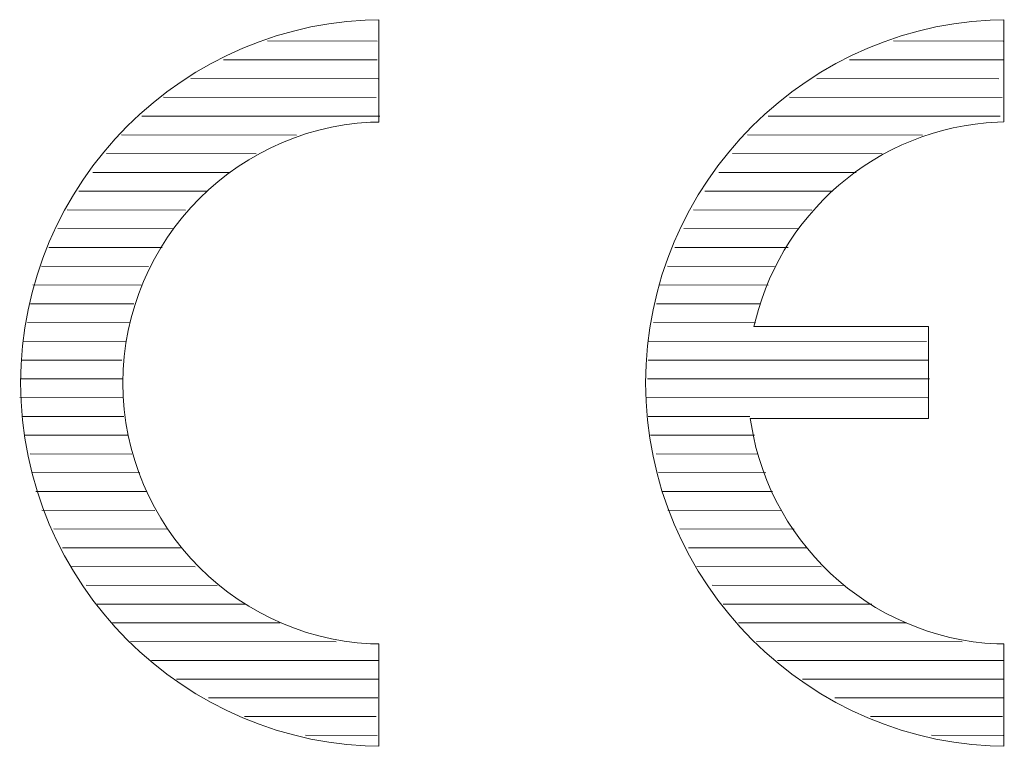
# Model space of a CAD drawing. Header units: millimetres. Extents: x 5 to 192, y 6 to 95.
# Tile 36 of 59: x 62.71 to 69.1, y 66.57 to 71.28. Entities that reach past the tile are written whole.
import ezdxf

# ---------------------------------------------------------------- set-up
doc = ezdxf.new("R2010")
doc.units = ezdxf.units.MM
doc.header["$MEASUREMENT"] = 0
doc.layers.add('Vrstva 1', color=7, linetype='Continuous')

msp = doc.modelspace()

# ---------------------------------------------------------------- linework, layer by layer
at = {"layer": 'Vrstva 1', "color": 250, "lineweight": 5}
for points, knots in [([(65.0396, 67.2315), (65.0396, 67.2315), (65.0396, 66.5682), (65.0396, 66.5682), (65.0396, 66.5682), (65.0396, 66.5682), (64.9521, 66.5704), (64.9521, 66.5704), (64.9521, 66.5704), (64.9521, 66.5704), (64.8327, 66.5795), (64.8327, 66.5795), (64.8327, 66.5795), (64.8327, 66.5795), (64.715, 66.5946), (64.715, 66.5946), (64.715, 66.5946), (64.715, 66.5946), (64.5992, 66.6154), (64.5992, 66.6154), (64.5992, 66.6154), (64.5992, 66.6154), (64.4854, 66.6417), (64.4854, 66.6417), (64.4854, 66.6417), (64.4854, 66.6417), (64.3737, 66.6735), (64.3737, 66.6735), (64.3737, 66.6735), (64.3737, 66.6735), (64.2644, 66.7107), (64.2644, 66.7107), (64.2644, 66.7107), (64.2644, 66.7107), (64.1575, 66.753), (64.1575, 66.753), (64.1575, 66.753), (64.1575, 66.753), (64.0531, 66.8002), (64.0531, 66.8002), (64.0531, 66.8002), (64.0531, 66.8002), (63.9516, 66.8524), (63.9516, 66.8524), (63.9516, 66.8524), (63.9516, 66.8524), (63.8529, 66.9092), (63.8529, 66.9092), (63.8529, 66.9092), (63.8529, 66.9092), (63.7573, 66.9706), (63.7573, 66.9706), (63.7573, 66.9706), (63.7573, 66.9706), (63.6648, 67.0364), (63.6648, 67.0364), (63.6648, 67.0364), (63.6648, 67.0364), (63.5758, 67.1065), (63.5758, 67.1065), (63.5758, 67.1065), (63.5758, 67.1065), (63.4902, 67.1806), (63.4902, 67.1806), (63.4902, 67.1806), (63.4902, 67.1806), (63.4084, 67.2588), (63.4084, 67.2588), (63.4084, 67.2588), (63.4084, 67.2588), (63.3302, 67.3406), (63.3302, 67.3406), (63.3302, 67.3406), (63.3302, 67.3406), (63.2561, 67.4262), (63.2561, 67.4262), (63.2561, 67.4262), (63.2561, 67.4262), (63.186, 67.5152), (63.186, 67.5152), (63.186, 67.5152), (63.186, 67.5152), (63.1202, 67.6077), (63.1202, 67.6077), (63.1202, 67.6077), (63.1202, 67.6077), (63.0588, 67.7033), (63.0588, 67.7033), (63.0588, 67.7033), (63.0588, 67.7033), (63.002, 67.802), (63.002, 67.802), (63.002, 67.802), (63.002, 67.802), (62.9498, 67.9035), (62.9498, 67.9035), (62.9498, 67.9035), (62.9498, 67.9035), (62.9026, 68.0079), (62.9026, 68.0079), (62.9026, 68.0079), (62.9026, 68.0079), (62.8603, 68.1148), (62.8603, 68.1148), (62.8603, 68.1148), (62.8603, 68.1148), (62.8231, 68.2241), (62.8231, 68.2241), (62.8231, 68.2241), (62.8231, 68.2241), (62.7913, 68.3358), (62.7913, 68.3358), (62.7913, 68.3358), (62.7913, 68.3358), (62.765, 68.4496), (62.765, 68.4496), (62.765, 68.4496), (62.765, 68.4496), (62.7442, 68.5654), (62.7442, 68.5654), (62.7442, 68.5654), (62.7442, 68.5654), (62.7291, 68.6831), (62.7291, 68.6831), (62.7291, 68.6831), (62.7291, 68.6831), (62.72, 68.8025), (62.72, 68.8025), (62.72, 68.8025), (62.72, 68.8025), (62.7169, 68.9235), (62.7169, 68.9235), (62.7169, 68.9235), (62.7169, 68.9235), (62.72, 69.0444), (62.72, 69.0444), (62.72, 69.0444), (62.72, 69.0444), (62.7291, 69.1638), (62.7291, 69.1638), (62.7291, 69.1638), (62.7291, 69.1638), (62.7442, 69.2814), (62.7442, 69.2814), (62.7442, 69.2814), (62.7442, 69.2814), (62.765, 69.3972), (62.765, 69.3972), (62.765, 69.3972), (62.765, 69.3972), (62.7913, 69.511), (62.7913, 69.511), (62.7913, 69.511), (62.7913, 69.511), (62.8231, 69.6227), (62.8231, 69.6227), (62.8231, 69.6227), (62.8231, 69.6227), (62.8603, 69.732), (62.8603, 69.732), (62.8603, 69.732), (62.8603, 69.732), (62.9026, 69.839), (62.9026, 69.839), (62.9026, 69.839), (62.9026, 69.839), (62.9498, 69.9433), (62.9498, 69.9433), (62.9498, 69.9433), (62.9498, 69.9433), (63.002, 70.0449), (63.002, 70.0449), (63.002, 70.0449), (63.002, 70.0449), (63.0588, 70.1435), (63.0588, 70.1435), (63.0588, 70.1435), (63.0588, 70.1435), (63.1202, 70.2391), (63.1202, 70.2391), (63.1202, 70.2391), (63.1202, 70.2391), (63.186, 70.3315), (63.186, 70.3315), (63.186, 70.3315), (63.186, 70.3315), (63.2561, 70.4206), (63.2561, 70.4206), (63.2561, 70.4206), (63.2561, 70.4206), (63.3302, 70.5062), (63.3302, 70.5062), (63.3302, 70.5062), (63.3302, 70.5062), (63.4084, 70.5881), (63.4084, 70.5881), (63.4084, 70.5881), (63.4084, 70.5881), (63.4902, 70.6662), (63.4902, 70.6662), (63.4902, 70.6662), (63.4902, 70.6662), (63.5758, 70.7403), (63.5758, 70.7403), (63.5758, 70.7403), (63.5758, 70.7403), (63.6648, 70.8104), (63.6648, 70.8104), (63.6648, 70.8104), (63.6648, 70.8104), (63.7573, 70.8762), (63.7573, 70.8762), (63.7573, 70.8762), (63.7573, 70.8762), (63.8529, 70.9376), (63.8529, 70.9376), (63.8529, 70.9376), (63.8529, 70.9376), (63.9516, 70.9945), (63.9516, 70.9945), (63.9516, 70.9945), (63.9516, 70.9945), (64.0531, 71.0466), (64.0531, 71.0466), (64.0531, 71.0466), (64.0531, 71.0466), (64.1575, 71.0939), (64.1575, 71.0939), (64.1575, 71.0939), (64.1575, 71.0939), (64.2644, 71.1361), (64.2644, 71.1361), (64.2644, 71.1361), (64.2644, 71.1361), (64.3737, 71.1733), (64.3737, 71.1733), (64.3737, 71.1733), (64.3737, 71.1733), (64.4854, 71.2051), (64.4854, 71.2051), (64.4854, 71.2051), (64.4854, 71.2051), (64.5992, 71.2315), (64.5992, 71.2315), (64.5992, 71.2315), (64.5992, 71.2315), (64.715, 71.2523), (64.715, 71.2523), (64.715, 71.2523), (64.715, 71.2523), (64.8327, 71.2674), (64.8327, 71.2674), (64.8327, 71.2674), (64.8327, 71.2674), (64.9521, 71.2765), (64.9521, 71.2765), (64.9521, 71.2765), (64.9521, 71.2765), (65.0396, 71.2787), (65.0396, 71.2787), (65.0396, 71.2787), (65.0396, 71.2787), (65.0396, 70.6154), (65.0396, 70.6154), (65.0396, 70.6154), (65.0396, 70.6154), (64.9862, 70.6141), (64.9862, 70.6141), (64.9862, 70.6141), (64.9862, 70.6141), (64.9004, 70.6075), (64.9004, 70.6075), (64.9004, 70.6075), (64.9004, 70.6075), (64.8158, 70.5967), (64.8158, 70.5967), (64.8158, 70.5967), (64.8158, 70.5967), (64.7326, 70.5818), (64.7326, 70.5818), (64.7326, 70.5818), (64.7326, 70.5818), (64.6508, 70.5628), (64.6508, 70.5628), (64.6508, 70.5628), (64.6508, 70.5628), (64.5705, 70.5399), (64.5705, 70.5399), (64.5705, 70.5399), (64.5705, 70.5399), (64.4919, 70.5133), (64.4919, 70.5133), (64.4919, 70.5133), (64.4919, 70.5133), (64.4151, 70.4829), (64.4151, 70.4829), (64.4151, 70.4829), (64.4151, 70.4829), (64.3401, 70.4489), (64.3401, 70.4489), (64.3401, 70.4489), (64.3401, 70.4489), (64.2671, 70.4114), (64.2671, 70.4114), (64.2671, 70.4114), (64.2671, 70.4114), (64.1962, 70.3706), (64.1962, 70.3706), (64.1962, 70.3706), (64.1962, 70.3706), (64.1276, 70.3265), (64.1276, 70.3265), (64.1276, 70.3265), (64.1276, 70.3265), (64.0612, 70.2792), (64.0612, 70.2792), (64.0612, 70.2792), (64.0612, 70.2792), (63.9972, 70.2289), (63.9972, 70.2289), (63.9972, 70.2289), (63.9972, 70.2289), (63.9358, 70.1756), (63.9358, 70.1756), (63.9358, 70.1756), (63.9358, 70.1756), (63.877, 70.1195), (63.877, 70.1195), (63.877, 70.1195), (63.877, 70.1195), (63.8208, 70.0607), (63.8208, 70.0607), (63.8208, 70.0607), (63.8208, 70.0607), (63.7675, 69.9992), (63.7675, 69.9992), (63.7675, 69.9992), (63.7675, 69.9992), (63.7172, 69.9352), (63.7172, 69.9352), (63.7172, 69.9352), (63.7172, 69.9352), (63.67, 69.8689), (63.67, 69.8689), (63.67, 69.8689), (63.67, 69.8689), (63.6258, 69.8001), (63.6258, 69.8001), (63.6258, 69.8001), (63.6258, 69.8001), (63.585, 69.7293), (63.585, 69.7293), (63.585, 69.7293), (63.585, 69.7293), (63.5475, 69.6563), (63.5475, 69.6563), (63.5475, 69.6563), (63.5475, 69.6563), (63.5136, 69.5814), (63.5136, 69.5814), (63.5136, 69.5814), (63.5136, 69.5814), (63.4831, 69.5045), (63.4831, 69.5045), (63.4831, 69.5045), (63.4831, 69.5045), (63.4565, 69.4259), (63.4565, 69.4259), (63.4565, 69.4259), (63.4565, 69.4259), (63.4336, 69.3457), (63.4336, 69.3457), (63.4336, 69.3457), (63.4336, 69.3457), (63.4147, 69.2639), (63.4147, 69.2639), (63.4147, 69.2639), (63.4147, 69.2639), (63.3997, 69.1806), (63.3997, 69.1806), (63.3997, 69.1806), (63.3997, 69.1806), (63.3889, 69.0961), (63.3889, 69.0961), (63.3889, 69.0961), (63.3889, 69.0961), (63.3824, 69.0103), (63.3824, 69.0103), (63.3824, 69.0103), (63.3824, 69.0103), (63.3802, 68.9235), (63.3802, 68.9235), (63.3802, 68.9235), (63.3802, 68.9235), (63.3824, 68.8366), (63.3824, 68.8366), (63.3824, 68.8366), (63.3824, 68.8366), (63.3889, 68.7508), (63.3889, 68.7508), (63.3889, 68.7508), (63.3889, 68.7508), (63.3997, 68.6662), (63.3997, 68.6662), (63.3997, 68.6662), (63.3997, 68.6662), (63.4147, 68.583), (63.4147, 68.583), (63.4147, 68.583), (63.4147, 68.583), (63.4336, 68.5012), (63.4336, 68.5012), (63.4336, 68.5012), (63.4336, 68.5012), (63.4565, 68.4209), (63.4565, 68.4209), (63.4565, 68.4209), (63.4565, 68.4209), (63.4831, 68.3423), (63.4831, 68.3423), (63.4831, 68.3423), (63.4831, 68.3423), (63.5136, 68.2655), (63.5136, 68.2655), (63.5136, 68.2655), (63.5136, 68.2655), (63.5475, 68.1905), (63.5475, 68.1905), (63.5475, 68.1905), (63.5475, 68.1905), (63.585, 68.1175), (63.585, 68.1175), (63.585, 68.1175), (63.585, 68.1175), (63.6258, 68.0466), (63.6258, 68.0466), (63.6258, 68.0466), (63.6258, 68.0466), (63.67, 67.978), (63.67, 67.978), (63.67, 67.978), (63.67, 67.978), (63.7172, 67.9116), (63.7172, 67.9116), (63.7172, 67.9116), (63.7172, 67.9116), (63.7675, 67.8476), (63.7675, 67.8476), (63.7675, 67.8476), (63.7675, 67.8476), (63.8208, 67.7862), (63.8208, 67.7862), (63.8208, 67.7862), (63.8208, 67.7862), (63.877, 67.7274), (63.877, 67.7274), (63.877, 67.7274), (63.877, 67.7274), (63.9358, 67.6712), (63.9358, 67.6712), (63.9358, 67.6712), (63.9358, 67.6712), (63.9972, 67.6179), (63.9972, 67.6179), (63.9972, 67.6179), (63.9972, 67.6179), (64.0612, 67.5676), (64.0612, 67.5676), (64.0612, 67.5676), (64.0612, 67.5676), (64.1276, 67.5204), (64.1276, 67.5204), (64.1276, 67.5204), (64.1276, 67.5204), (64.1962, 67.4762), (64.1962, 67.4762), (64.1962, 67.4762), (64.1962, 67.4762), (64.2671, 67.4354), (64.2671, 67.4354), (64.2671, 67.4354), (64.2671, 67.4354), (64.3401, 67.3979), (64.3401, 67.3979), (64.3401, 67.3979), (64.3401, 67.3979), (64.4151, 67.364), (64.4151, 67.364), (64.4151, 67.364), (64.4151, 67.364), (64.4919, 67.3336), (64.4919, 67.3336), (64.4919, 67.3336), (64.4919, 67.3336), (64.5705, 67.3069), (64.5705, 67.3069), (64.5705, 67.3069), (64.5705, 67.3069), (64.6508, 67.284), (64.6508, 67.284), (64.6508, 67.284), (64.6508, 67.284), (64.7326, 67.2651), (64.7326, 67.2651), (64.7326, 67.2651), (64.7326, 67.2651), (64.8158, 67.2502), (64.8158, 67.2502), (64.8158, 67.2502), (64.8158, 67.2502), (64.9004, 67.2394), (64.9004, 67.2394), (64.9004, 67.2394), (64.9004, 67.2394), (64.9862, 67.2328), (64.9862, 67.2328), (64.9862, 67.2328), (64.9862, 67.2328), (65.0396, 67.2315), (65.0396, 67.2315)], [0, 0, 0, 0, 0.007692, 0.007692, 0.007692, 0.007692, 0.015385, 0.015385, 0.015385, 0.015385, 0.023077, 0.023077, 0.023077, 0.023077, 0.030769, 0.030769, 0.030769, 0.030769, 0.038462, 0.038462, 0.038462, 0.038462, 0.046154, 0.046154, 0.046154, 0.046154, 0.053846, 0.053846, 0.053846, 0.053846, 0.061538, 0.061538, 0.061538, 0.061538, 0.069231, 0.069231, 0.069231, 0.069231, 0.076923, 0.076923, 0.076923, 0.076923, 0.084615, 0.084615, 0.084615, 0.084615, 0.092308, 0.092308, 0.092308, 0.092308, 0.1, 0.1, 0.1, 0.1, 0.107692, 0.107692, 0.107692, 0.107692, 0.115385, 0.115385, 0.115385, 0.115385, 0.123077, 0.123077, 0.123077, 0.123077, 0.130769, 0.130769, 0.130769, 0.130769, 0.138462, 0.138462, 0.138462, 0.138462, 0.146154, 0.146154, 0.146154, 0.146154, 0.153846, 0.153846, 0.153846, 0.153846, 0.161538, 0.161538, 0.161538, 0.161538, 0.169231, 0.169231, 0.169231, 0.169231, 0.176923, 0.176923, 0.176923, 0.176923, 0.184615, 0.184615, 0.184615, 0.184615, 0.192308, 0.192308, 0.192308, 0.192308, 0.2, 0.2, 0.2, 0.2, 0.207692, 0.207692, 0.207692, 0.207692, 0.215385, 0.215385, 0.215385, 0.215385, 0.223077, 0.223077, 0.223077, 0.223077, 0.230769, 0.230769, 0.230769, 0.230769, 0.238462, 0.238462, 0.238462, 0.238462, 0.246154, 0.246154, 0.246154, 0.246154, 0.253846, 0.253846, 0.253846, 0.253846, 0.261538, 0.261538, 0.261538, 0.261538, 0.269231, 0.269231, 0.269231, 0.269231, 0.276923, 0.276923, 0.276923, 0.276923, 0.284615, 0.284615, 0.284615, 0.284615, 0.292308, 0.292308, 0.292308, 0.292308, 0.3, 0.3, 0.3, 0.3, 0.307692, 0.307692, 0.307692, 0.307692, 0.315385, 0.315385, 0.315385, 0.315385, 0.323077, 0.323077, 0.323077, 0.323077, 0.330769, 0.330769, 0.330769, 0.330769, 0.338462, 0.338462, 0.338462, 0.338462, 0.346154, 0.346154, 0.346154, 0.346154, 0.353846, 0.353846, 0.353846, 0.353846, 0.361538, 0.361538, 0.361538, 0.361538, 0.369231, 0.369231, 0.369231, 0.369231, 0.376923, 0.376923, 0.376923, 0.376923, 0.384615, 0.384615, 0.384615, 0.384615, 0.392308, 0.392308, 0.392308, 0.392308, 0.4, 0.4, 0.4, 0.4, 0.407692, 0.407692, 0.407692, 0.407692, 0.415385, 0.415385, 0.415385, 0.415385, 0.423077, 0.423077, 0.423077, 0.423077, 0.430769, 0.430769, 0.430769, 0.430769, 0.438462, 0.438462, 0.438462, 0.438462, 0.446154, 0.446154, 0.446154, 0.446154, 0.453846, 0.453846, 0.453846, 0.453846, 0.461538, 0.461538, 0.461538, 0.461538, 0.469231, 0.469231, 0.469231, 0.469231, 0.476923, 0.476923, 0.476923, 0.476923, 0.484615, 0.484615, 0.484615, 0.484615, 0.492308, 0.492308, 0.492308, 0.492308, 0.5, 0.5, 0.5, 0.5, 0.507692, 0.507692, 0.507692, 0.507692, 0.515385, 0.515385, 0.515385, 0.515385, 0.523077, 0.523077, 0.523077, 0.523077, 0.530769, 0.530769, 0.530769, 0.530769, 0.538462, 0.538462, 0.538462, 0.538462, 0.546154, 0.546154, 0.546154, 0.546154, 0.553846, 0.553846, 0.553846, 0.553846, 0.561538, 0.561538, 0.561538, 0.561538, 0.569231, 0.569231, 0.569231, 0.569231, 0.576923, 0.576923, 0.576923, 0.576923, 0.584615, 0.584615, 0.584615, 0.584615, 0.592308, 0.592308, 0.592308, 0.592308, 0.6, 0.6, 0.6, 0.6, 0.607692, 0.607692, 0.607692, 0.607692, 0.615385, 0.615385, 0.615385, 0.615385, 0.623077, 0.623077, 0.623077, 0.623077, 0.630769, 0.630769, 0.630769, 0.630769, 0.638462, 0.638462, 0.638462, 0.638462, 0.646154, 0.646154, 0.646154, 0.646154, 0.653846, 0.653846, 0.653846, 0.653846, 0.661538, 0.661538, 0.661538, 0.661538, 0.669231, 0.669231, 0.669231, 0.669231, 0.676923, 0.676923, 0.676923, 0.676923, 0.684615, 0.684615, 0.684615, 0.684615, 0.692308, 0.692308, 0.692308, 0.692308, 0.7, 0.7, 0.7, 0.7, 0.707692, 0.707692, 0.707692, 0.707692, 0.715385, 0.715385, 0.715385, 0.715385, 0.723077, 0.723077, 0.723077, 0.723077, 0.730769, 0.730769, 0.730769, 0.730769, 0.738462, 0.738462, 0.738462, 0.738462, 0.746154, 0.746154, 0.746154, 0.746154, 0.753846, 0.753846, 0.753846, 0.753846, 0.761538, 0.761538, 0.761538, 0.761538, 0.769231, 0.769231, 0.769231, 0.769231, 0.776923, 0.776923, 0.776923, 0.776923, 0.784615, 0.784615, 0.784615, 0.784615, 0.792308, 0.792308, 0.792308, 0.792308, 0.8, 0.8, 0.8, 0.8, 0.807692, 0.807692, 0.807692, 0.807692, 0.815385, 0.815385, 0.815385, 0.815385, 0.823077, 0.823077, 0.823077, 0.823077, 0.830769, 0.830769, 0.830769, 0.830769, 0.838462, 0.838462, 0.838462, 0.838462, 0.846154, 0.846154, 0.846154, 0.846154, 0.853846, 0.853846, 0.853846, 0.853846, 0.861538, 0.861538, 0.861538, 0.861538, 0.869231, 0.869231, 0.869231, 0.869231, 0.876923, 0.876923, 0.876923, 0.876923, 0.884615, 0.884615, 0.884615, 0.884615, 0.892308, 0.892308, 0.892308, 0.892308, 0.9, 0.9, 0.9, 0.9, 0.907692, 0.907692, 0.907692, 0.907692, 0.915385, 0.915385, 0.915385, 0.915385, 0.923077, 0.923077, 0.923077, 0.923077, 0.930769, 0.930769, 0.930769, 0.930769, 0.938462, 0.938462, 0.938462, 0.938462, 0.946154, 0.946154, 0.946154, 0.946154, 0.953846, 0.953846, 0.953846, 0.953846, 0.961538, 0.961538, 0.961538, 0.961538, 0.969231, 0.969231, 0.969231, 0.969231, 0.976923, 0.976923, 0.976923, 0.976923, 0.984615, 0.984615, 0.984615, 0.984615, 0.992308, 0.992308, 0.992308, 0.992308, 1, 1, 1, 1]), ([(68.6053, 69.2906), (68.6053, 69.2906), (68.6053, 68.693), (68.6053, 68.693), (68.6053, 68.693), (68.6053, 68.693), (67.4478, 68.693), (67.4478, 68.693), (67.4478, 68.693), (67.4478, 68.693), (67.4687, 68.5792), (67.4687, 68.5792), (67.4687, 68.5792), (67.4687, 68.5792), (67.4858, 68.5055), (67.4858, 68.5055), (67.4858, 68.5055), (67.4858, 68.5055), (67.506, 68.433), (67.506, 68.433), (67.506, 68.433), (67.506, 68.433), (67.5294, 68.3618), (67.5294, 68.3618), (67.5294, 68.3618), (67.5294, 68.3618), (67.5558, 68.292), (67.5558, 68.292), (67.5558, 68.292), (67.5558, 68.292), (67.5852, 68.2237), (67.5852, 68.2237), (67.5852, 68.2237), (67.5852, 68.2237), (67.6174, 68.157), (67.6174, 68.157), (67.6174, 68.157), (67.6174, 68.157), (67.6525, 68.092), (67.6525, 68.092), (67.6525, 68.092), (67.6525, 68.092), (67.6902, 68.0286), (67.6902, 68.0286), (67.6902, 68.0286), (67.6902, 68.0286), (67.7306, 67.9672), (67.7306, 67.9672), (67.7306, 67.9672), (67.7306, 67.9672), (67.7735, 67.9075), (67.7735, 67.9075), (67.7735, 67.9075), (67.7735, 67.9075), (67.819, 67.8498), (67.819, 67.8498), (67.819, 67.8498), (67.819, 67.8498), (67.8668, 67.7942), (67.8668, 67.7942), (67.8668, 67.7942), (67.8668, 67.7942), (67.9169, 67.7407), (67.9169, 67.7407), (67.9169, 67.7407), (67.9169, 67.7407), (67.9693, 67.6894), (67.9693, 67.6894), (67.9693, 67.6894), (67.9693, 67.6894), (68.0238, 67.6405), (68.0238, 67.6405), (68.0238, 67.6405), (68.0238, 67.6405), (68.0804, 67.5938), (68.0804, 67.5938), (68.0804, 67.5938), (68.0804, 67.5938), (68.139, 67.5495), (68.139, 67.5495), (68.139, 67.5495), (68.139, 67.5495), (68.1995, 67.5078), (68.1995, 67.5078), (68.1995, 67.5078), (68.1995, 67.5078), (68.262, 67.4687), (68.262, 67.4687), (68.262, 67.4687), (68.262, 67.4687), (68.3261, 67.4323), (68.3261, 67.4323), (68.3261, 67.4323), (68.3261, 67.4323), (68.392, 67.3986), (68.392, 67.3986), (68.392, 67.3986), (68.392, 67.3986), (68.4594, 67.3677), (68.4594, 67.3677), (68.4594, 67.3677), (68.4594, 67.3677), (68.5285, 67.3398), (68.5285, 67.3398), (68.5285, 67.3398), (68.5285, 67.3398), (68.5989, 67.3148), (68.5989, 67.3148), (68.5989, 67.3148), (68.5989, 67.3148), (68.6707, 67.293), (68.6707, 67.293), (68.6707, 67.293), (68.6707, 67.293), (68.7439, 67.2742), (68.7439, 67.2742), (68.7439, 67.2742), (68.7439, 67.2742), (68.8182, 67.2587), (68.8182, 67.2587), (68.8182, 67.2587), (68.8182, 67.2587), (68.8937, 67.2465), (68.8937, 67.2465), (68.8937, 67.2465), (68.8937, 67.2465), (68.9702, 67.2377), (68.9702, 67.2377), (68.9702, 67.2377), (68.9702, 67.2377), (69.0477, 67.2324), (69.0477, 67.2324), (69.0477, 67.2324), (69.0477, 67.2324), (69.0927, 67.2314), (69.0927, 67.2314), (69.0927, 67.2314), (69.0927, 67.2314), (69.0927, 66.5682), (69.0927, 66.5682), (69.0927, 66.5682), (69.0927, 66.5682), (69.0051, 66.5704), (69.0051, 66.5704), (69.0051, 66.5704), (69.0051, 66.5704), (68.8858, 66.5795), (68.8858, 66.5795), (68.8858, 66.5795), (68.8858, 66.5795), (68.7681, 66.5946), (68.7681, 66.5946), (68.7681, 66.5946), (68.7681, 66.5946), (68.6523, 66.6154), (68.6523, 66.6154), (68.6523, 66.6154), (68.6523, 66.6154), (68.5385, 66.6417), (68.5385, 66.6417), (68.5385, 66.6417), (68.5385, 66.6417), (68.4268, 66.6735), (68.4268, 66.6735), (68.4268, 66.6735), (68.4268, 66.6735), (68.3175, 66.7107), (68.3175, 66.7107), (68.3175, 66.7107), (68.3175, 66.7107), (68.2106, 66.753), (68.2106, 66.753), (68.2106, 66.753), (68.2106, 66.753), (68.1062, 66.8002), (68.1062, 66.8002), (68.1062, 66.8002), (68.1062, 66.8002), (68.0047, 66.8524), (68.0047, 66.8524), (68.0047, 66.8524), (68.0047, 66.8524), (67.906, 66.9092), (67.906, 66.9092), (67.906, 66.9092), (67.906, 66.9092), (67.8104, 66.9706), (67.8104, 66.9706), (67.8104, 66.9706), (67.8104, 66.9706), (67.7179, 67.0364), (67.7179, 67.0364), (67.7179, 67.0364), (67.7179, 67.0364), (67.6289, 67.1065), (67.6289, 67.1065), (67.6289, 67.1065), (67.6289, 67.1065), (67.5433, 67.1806), (67.5433, 67.1806), (67.5433, 67.1806), (67.5433, 67.1806), (67.4615, 67.2588), (67.4615, 67.2588), (67.4615, 67.2588), (67.4615, 67.2588), (67.3833, 67.3406), (67.3833, 67.3406), (67.3833, 67.3406), (67.3833, 67.3406), (67.3092, 67.4262), (67.3092, 67.4262), (67.3092, 67.4262), (67.3092, 67.4262), (67.2391, 67.5152), (67.2391, 67.5152), (67.2391, 67.5152), (67.2391, 67.5152), (67.1733, 67.6077), (67.1733, 67.6077), (67.1733, 67.6077), (67.1733, 67.6077), (67.1119, 67.7033), (67.1119, 67.7033), (67.1119, 67.7033), (67.1119, 67.7033), (67.0551, 67.802), (67.0551, 67.802), (67.0551, 67.802), (67.0551, 67.802), (67.0029, 67.9035), (67.0029, 67.9035), (67.0029, 67.9035), (67.0029, 67.9035), (66.9556, 68.0079), (66.9556, 68.0079), (66.9556, 68.0079), (66.9556, 68.0079), (66.9133, 68.1148), (66.9133, 68.1148), (66.9133, 68.1148), (66.9133, 68.1148), (66.8762, 68.2241), (66.8762, 68.2241), (66.8762, 68.2241), (66.8762, 68.2241), (66.8444, 68.3358), (66.8444, 68.3358), (66.8444, 68.3358), (66.8444, 68.3358), (66.818, 68.4496), (66.818, 68.4496), (66.818, 68.4496), (66.818, 68.4496), (66.7972, 68.5654), (66.7972, 68.5654), (66.7972, 68.5654), (66.7972, 68.5654), (66.7822, 68.6831), (66.7822, 68.6831), (66.7822, 68.6831), (66.7822, 68.6831), (66.7731, 68.8025), (66.7731, 68.8025), (66.7731, 68.8025), (66.7731, 68.8025), (66.77, 68.9235), (66.77, 68.9235), (66.77, 68.9235), (66.77, 68.9235), (66.7731, 69.0444), (66.7731, 69.0444), (66.7731, 69.0444), (66.7731, 69.0444), (66.7822, 69.1638), (66.7822, 69.1638), (66.7822, 69.1638), (66.7822, 69.1638), (66.7972, 69.2814), (66.7972, 69.2814), (66.7972, 69.2814), (66.7972, 69.2814), (66.818, 69.3972), (66.818, 69.3972), (66.818, 69.3972), (66.818, 69.3972), (66.8444, 69.511), (66.8444, 69.511), (66.8444, 69.511), (66.8444, 69.511), (66.8762, 69.6227), (66.8762, 69.6227), (66.8762, 69.6227), (66.8762, 69.6227), (66.9133, 69.732), (66.9133, 69.732), (66.9133, 69.732), (66.9133, 69.732), (66.9556, 69.839), (66.9556, 69.839), (66.9556, 69.839), (66.9556, 69.839), (67.0029, 69.9433), (67.0029, 69.9433), (67.0029, 69.9433), (67.0029, 69.9433), (67.0551, 70.0449), (67.0551, 70.0449), (67.0551, 70.0449), (67.0551, 70.0449), (67.1119, 70.1435), (67.1119, 70.1435), (67.1119, 70.1435), (67.1119, 70.1435), (67.1733, 70.2391), (67.1733, 70.2391), (67.1733, 70.2391), (67.1733, 70.2391), (67.2391, 70.3315), (67.2391, 70.3315), (67.2391, 70.3315), (67.2391, 70.3315), (67.3092, 70.4206), (67.3092, 70.4206), (67.3092, 70.4206), (67.3092, 70.4206), (67.3833, 70.5062), (67.3833, 70.5062), (67.3833, 70.5062), (67.3833, 70.5062), (67.4615, 70.5881), (67.4615, 70.5881), (67.4615, 70.5881), (67.4615, 70.5881), (67.5433, 70.6662), (67.5433, 70.6662), (67.5433, 70.6662), (67.5433, 70.6662), (67.6289, 70.7403), (67.6289, 70.7403), (67.6289, 70.7403), (67.6289, 70.7403), (67.7179, 70.8104), (67.7179, 70.8104), (67.7179, 70.8104), (67.7179, 70.8104), (67.8104, 70.8762), (67.8104, 70.8762), (67.8104, 70.8762), (67.8104, 70.8762), (67.906, 70.9376), (67.906, 70.9376), (67.906, 70.9376), (67.906, 70.9376), (68.0047, 70.9945), (68.0047, 70.9945), (68.0047, 70.9945), (68.0047, 70.9945), (68.1062, 71.0466), (68.1062, 71.0466), (68.1062, 71.0466), (68.1062, 71.0466), (68.2106, 71.0939), (68.2106, 71.0939), (68.2106, 71.0939), (68.2106, 71.0939), (68.3175, 71.1361), (68.3175, 71.1361), (68.3175, 71.1361), (68.3175, 71.1361), (68.4268, 71.1733), (68.4268, 71.1733), (68.4268, 71.1733), (68.4268, 71.1733), (68.5385, 71.2051), (68.5385, 71.2051), (68.5385, 71.2051), (68.5385, 71.2051), (68.6523, 71.2315), (68.6523, 71.2315), (68.6523, 71.2315), (68.6523, 71.2315), (68.7681, 71.2523), (68.7681, 71.2523), (68.7681, 71.2523), (68.7681, 71.2523), (68.8858, 71.2674), (68.8858, 71.2674), (68.8858, 71.2674), (68.8858, 71.2674), (69.0051, 71.2765), (69.0051, 71.2765), (69.0051, 71.2765), (69.0051, 71.2765), (69.0927, 71.2787), (69.0927, 71.2787), (69.0927, 71.2787), (69.0927, 71.2787), (69.0927, 70.6156), (69.0927, 70.6156), (69.0927, 70.6156), (69.0927, 70.6156), (69.0523, 70.6147), (69.0523, 70.6147), (69.0523, 70.6147), (69.0523, 70.6147), (68.9792, 70.61), (68.9792, 70.61), (68.9792, 70.61), (68.9792, 70.61), (68.907, 70.6021), (68.907, 70.6021), (68.907, 70.6021), (68.907, 70.6021), (68.8358, 70.5913), (68.8358, 70.5913), (68.8358, 70.5913), (68.8358, 70.5913), (68.7655, 70.5775), (68.7655, 70.5775), (68.7655, 70.5775), (68.7655, 70.5775), (68.6963, 70.5608), (68.6963, 70.5608), (68.6963, 70.5608), (68.6963, 70.5608), (68.6282, 70.5414), (68.6282, 70.5414), (68.6282, 70.5414), (68.6282, 70.5414), (68.5613, 70.5191), (68.5613, 70.5191), (68.5613, 70.5191), (68.5613, 70.5191), (68.4956, 70.4942), (68.4956, 70.4942), (68.4956, 70.4942), (68.4956, 70.4942), (68.4312, 70.4667), (68.4312, 70.4667), (68.4312, 70.4667), (68.4312, 70.4667), (68.3683, 70.4366), (68.3683, 70.4366), (68.3683, 70.4366), (68.3683, 70.4366), (68.3068, 70.404), (68.3068, 70.404), (68.3068, 70.404), (68.3068, 70.404), (68.2468, 70.369), (68.2468, 70.369), (68.2468, 70.369), (68.2468, 70.369), (68.1885, 70.3317), (68.1885, 70.3317), (68.1885, 70.3317), (68.1885, 70.3317), (68.1317, 70.292), (68.1317, 70.292), (68.1317, 70.292), (68.1317, 70.292), (68.0767, 70.2502), (68.0767, 70.2502), (68.0767, 70.2502), (68.0767, 70.2502), (68.0235, 70.2062), (68.0235, 70.2062), (68.0235, 70.2062), (68.0235, 70.2062), (67.9721, 70.1601), (67.9721, 70.1601), (67.9721, 70.1601), (67.9721, 70.1601), (67.9226, 70.1119), (67.9226, 70.1119), (67.9226, 70.1119), (67.9226, 70.1119), (67.8751, 70.0619), (67.8751, 70.0619), (67.8751, 70.0619), (67.8751, 70.0619), (67.8297, 70.0099), (67.8297, 70.0099), (67.8297, 70.0099), (67.8297, 70.0099), (67.7863, 69.9561), (67.7863, 69.9561), (67.7863, 69.9561), (67.7863, 69.9561), (67.7452, 69.9006), (67.7452, 69.9006), (67.7452, 69.9006), (67.7452, 69.9006), (67.7063, 69.8433), (67.7063, 69.8433), (67.7063, 69.8433), (67.7063, 69.8433), (67.6696, 69.7844), (67.6696, 69.7844), (67.6696, 69.7844), (67.6696, 69.7844), (67.6354, 69.7239), (67.6354, 69.7239), (67.6354, 69.7239), (67.6354, 69.7239), (67.6036, 69.662), (67.6036, 69.662), (67.6036, 69.662), (67.6036, 69.662), (67.5743, 69.5986), (67.5743, 69.5986), (67.5743, 69.5986), (67.5743, 69.5986), (67.5475, 69.5338), (67.5475, 69.5338), (67.5475, 69.5338), (67.5475, 69.5338), (67.5234, 69.4678), (67.5234, 69.4678), (67.5234, 69.4678), (67.5234, 69.4678), (67.502, 69.4005), (67.502, 69.4005), (67.502, 69.4005), (67.502, 69.4005), (67.4722, 69.2906), (67.4722, 69.2906), (67.4722, 69.2906), (67.4722, 69.2906), (68.6053, 69.2906), (68.6053, 69.2906)], [0, 0, 0, 0, 0.007519, 0.007519, 0.007519, 0.007519, 0.015038, 0.015038, 0.015038, 0.015038, 0.022556, 0.022556, 0.022556, 0.022556, 0.030075, 0.030075, 0.030075, 0.030075, 0.037594, 0.037594, 0.037594, 0.037594, 0.045113, 0.045113, 0.045113, 0.045113, 0.052632, 0.052632, 0.052632, 0.052632, 0.06015, 0.06015, 0.06015, 0.06015, 0.067669, 0.067669, 0.067669, 0.067669, 0.075188, 0.075188, 0.075188, 0.075188, 0.082707, 0.082707, 0.082707, 0.082707, 0.090226, 0.090226, 0.090226, 0.090226, 0.097744, 0.097744, 0.097744, 0.097744, 0.105263, 0.105263, 0.105263, 0.105263, 0.112782, 0.112782, 0.112782, 0.112782, 0.120301, 0.120301, 0.120301, 0.120301, 0.12782, 0.12782, 0.12782, 0.12782, 0.135338, 0.135338, 0.135338, 0.135338, 0.142857, 0.142857, 0.142857, 0.142857, 0.150376, 0.150376, 0.150376, 0.150376, 0.157895, 0.157895, 0.157895, 0.157895, 0.165414, 0.165414, 0.165414, 0.165414, 0.172932, 0.172932, 0.172932, 0.172932, 0.180451, 0.180451, 0.180451, 0.180451, 0.18797, 0.18797, 0.18797, 0.18797, 0.195489, 0.195489, 0.195489, 0.195489, 0.203008, 0.203008, 0.203008, 0.203008, 0.210526, 0.210526, 0.210526, 0.210526, 0.218045, 0.218045, 0.218045, 0.218045, 0.225564, 0.225564, 0.225564, 0.225564, 0.233083, 0.233083, 0.233083, 0.233083, 0.240602, 0.240602, 0.240602, 0.240602, 0.24812, 0.24812, 0.24812, 0.24812, 0.255639, 0.255639, 0.255639, 0.255639, 0.263158, 0.263158, 0.263158, 0.263158, 0.270677, 0.270677, 0.270677, 0.270677, 0.278195, 0.278195, 0.278195, 0.278195, 0.285714, 0.285714, 0.285714, 0.285714, 0.293233, 0.293233, 0.293233, 0.293233, 0.300752, 0.300752, 0.300752, 0.300752, 0.308271, 0.308271, 0.308271, 0.308271, 0.315789, 0.315789, 0.315789, 0.315789, 0.323308, 0.323308, 0.323308, 0.323308, 0.330827, 0.330827, 0.330827, 0.330827, 0.338346, 0.338346, 0.338346, 0.338346, 0.345865, 0.345865, 0.345865, 0.345865, 0.353383, 0.353383, 0.353383, 0.353383, 0.360902, 0.360902, 0.360902, 0.360902, 0.368421, 0.368421, 0.368421, 0.368421, 0.37594, 0.37594, 0.37594, 0.37594, 0.383459, 0.383459, 0.383459, 0.383459, 0.390977, 0.390977, 0.390977, 0.390977, 0.398496, 0.398496, 0.398496, 0.398496, 0.406015, 0.406015, 0.406015, 0.406015, 0.413534, 0.413534, 0.413534, 0.413534, 0.421053, 0.421053, 0.421053, 0.421053, 0.428571, 0.428571, 0.428571, 0.428571, 0.43609, 0.43609, 0.43609, 0.43609, 0.443609, 0.443609, 0.443609, 0.443609, 0.451128, 0.451128, 0.451128, 0.451128, 0.458647, 0.458647, 0.458647, 0.458647, 0.466165, 0.466165, 0.466165, 0.466165, 0.473684, 0.473684, 0.473684, 0.473684, 0.481203, 0.481203, 0.481203, 0.481203, 0.488722, 0.488722, 0.488722, 0.488722, 0.496241, 0.496241, 0.496241, 0.496241, 0.503759, 0.503759, 0.503759, 0.503759, 0.511278, 0.511278, 0.511278, 0.511278, 0.518797, 0.518797, 0.518797, 0.518797, 0.526316, 0.526316, 0.526316, 0.526316, 0.533835, 0.533835, 0.533835, 0.533835, 0.541353, 0.541353, 0.541353, 0.541353, 0.548872, 0.548872, 0.548872, 0.548872, 0.556391, 0.556391, 0.556391, 0.556391, 0.56391, 0.56391, 0.56391, 0.56391, 0.571429, 0.571429, 0.571429, 0.571429, 0.578947, 0.578947, 0.578947, 0.578947, 0.586466, 0.586466, 0.586466, 0.586466, 0.593985, 0.593985, 0.593985, 0.593985, 0.601504, 0.601504, 0.601504, 0.601504, 0.609023, 0.609023, 0.609023, 0.609023, 0.616541, 0.616541, 0.616541, 0.616541, 0.62406, 0.62406, 0.62406, 0.62406, 0.631579, 0.631579, 0.631579, 0.631579, 0.639098, 0.639098, 0.639098, 0.639098, 0.646617, 0.646617, 0.646617, 0.646617, 0.654135, 0.654135, 0.654135, 0.654135, 0.661654, 0.661654, 0.661654, 0.661654, 0.669173, 0.669173, 0.669173, 0.669173, 0.676692, 0.676692, 0.676692, 0.676692, 0.684211, 0.684211, 0.684211, 0.684211, 0.691729, 0.691729, 0.691729, 0.691729, 0.699248, 0.699248, 0.699248, 0.699248, 0.706767, 0.706767, 0.706767, 0.706767, 0.714286, 0.714286, 0.714286, 0.714286, 0.721805, 0.721805, 0.721805, 0.721805, 0.729323, 0.729323, 0.729323, 0.729323, 0.736842, 0.736842, 0.736842, 0.736842, 0.744361, 0.744361, 0.744361, 0.744361, 0.75188, 0.75188, 0.75188, 0.75188, 0.759398, 0.759398, 0.759398, 0.759398, 0.766917, 0.766917, 0.766917, 0.766917, 0.774436, 0.774436, 0.774436, 0.774436, 0.781955, 0.781955, 0.781955, 0.781955, 0.789474, 0.789474, 0.789474, 0.789474, 0.796992, 0.796992, 0.796992, 0.796992, 0.804511, 0.804511, 0.804511, 0.804511, 0.81203, 0.81203, 0.81203, 0.81203, 0.819549, 0.819549, 0.819549, 0.819549, 0.827068, 0.827068, 0.827068, 0.827068, 0.834586, 0.834586, 0.834586, 0.834586, 0.842105, 0.842105, 0.842105, 0.842105, 0.849624, 0.849624, 0.849624, 0.849624, 0.857143, 0.857143, 0.857143, 0.857143, 0.864662, 0.864662, 0.864662, 0.864662, 0.87218, 0.87218, 0.87218, 0.87218, 0.879699, 0.879699, 0.879699, 0.879699, 0.887218, 0.887218, 0.887218, 0.887218, 0.894737, 0.894737, 0.894737, 0.894737, 0.902256, 0.902256, 0.902256, 0.902256, 0.909774, 0.909774, 0.909774, 0.909774, 0.917293, 0.917293, 0.917293, 0.917293, 0.924812, 0.924812, 0.924812, 0.924812, 0.932331, 0.932331, 0.932331, 0.932331, 0.93985, 0.93985, 0.93985, 0.93985, 0.947368, 0.947368, 0.947368, 0.947368, 0.954887, 0.954887, 0.954887, 0.954887, 0.962406, 0.962406, 0.962406, 0.962406, 0.969925, 0.969925, 0.969925, 0.969925, 0.977444, 0.977444, 0.977444, 0.977444, 0.984962, 0.984962, 0.984962, 0.984962, 0.992481, 0.992481, 0.992481, 0.992481, 1, 1, 1, 1])]:
    msp.add_open_spline(points, degree=3, knots=knots, dxfattribs=at)
for points in [[(64.3178, 71.1407), (64.3178, 71.1407), (65.0286, 71.1395), (65.0286, 71.1395)], [(68.3779, 71.1407), (68.3779, 71.1407), (69.0886, 71.1395), (69.0886, 71.1395)], [(64.0323, 71.019), (64.0323, 71.019), (65.0286, 71.0178), (65.0286, 71.0178)], [(68.0923, 71.019), (68.0923, 71.019), (69.0886, 71.0178), (69.0886, 71.0178)], [(63.8196, 70.8974), (63.8196, 70.8974), (65.0346, 70.8962), (65.0346, 70.8962)], [(67.8797, 70.8974), (67.8797, 70.8974), (69.0618, 70.8962), (69.0618, 70.8962)], [(63.6435, 70.7757), (63.6435, 70.7757), (65.0225, 70.7745), (65.0225, 70.7745)], [(67.7036, 70.7757), (67.7036, 70.7757), (69.0826, 70.7745), (69.0826, 70.7745)], [(63.5037, 70.654), (63.5037, 70.654), (65.0468, 70.6528), (65.0468, 70.6528)], [(67.5638, 70.654), (67.5638, 70.654), (69.0688, 70.6528), (69.0688, 70.6528)], [(63.3701, 70.5324), (63.3701, 70.5324), (64.5061, 70.5311), (64.5061, 70.5311)], [(67.4302, 70.5324), (67.4302, 70.5324), (68.5662, 70.5311), (68.5662, 70.5311)], [(63.2729, 70.4107), (63.2729, 70.4107), (64.2449, 70.4095), (64.2449, 70.4095)], [(67.333, 70.4107), (67.333, 70.4107), (68.305, 70.4095), (68.305, 70.4095)], [(63.1847, 70.289), (63.1847, 70.289), (64.0748, 70.2878), (64.0748, 70.2878)], [(67.2448, 70.289), (67.2448, 70.289), (68.1349, 70.2878), (68.1349, 70.2878)], [(63.094, 70.1673), (63.094, 70.1673), (63.924, 70.1661), (63.924, 70.1661)], [(67.1541, 70.1673), (67.1541, 70.1673), (67.9841, 70.1661), (67.9841, 70.1661)], [(63.0196, 70.0457), (63.0196, 70.0457), (63.7869, 70.0444), (63.7869, 70.0444)], [(67.0797, 70.0457), (67.0797, 70.0457), (67.847, 70.0444), (67.847, 70.0444)], [(62.9574, 69.924), (62.9574, 69.924), (63.7029, 69.9228), (63.7029, 69.9228)], [(67.0175, 69.924), (67.0175, 69.924), (67.763, 69.9228), (67.763, 69.9228)], [(62.8997, 69.8023), (62.8997, 69.8023), (63.6347, 69.8011), (63.6347, 69.8011)], [(66.9598, 69.8023), (66.9598, 69.8023), (67.6948, 69.8011), (67.6948, 69.8011)], [(62.8524, 69.6806), (62.8524, 69.6806), (63.5457, 69.6794), (63.5457, 69.6794)], [(66.9125, 69.6806), (66.9125, 69.6806), (67.6058, 69.6794), (67.6058, 69.6794)], [(62.7956, 69.559), (62.7956, 69.559), (63.5058, 69.5577), (63.5058, 69.5577)], [(66.8556, 69.559), (66.8556, 69.559), (67.5659, 69.5577), (67.5659, 69.5577)], [(62.7816, 69.4373), (62.7816, 69.4373), (63.4506, 69.4361), (63.4506, 69.4361)], [(66.8417, 69.4373), (66.8417, 69.4373), (67.5107, 69.4361), (67.5107, 69.4361)], [(62.7603, 69.3156), (62.7603, 69.3156), (63.4231, 69.3144), (63.4231, 69.3144)], [(66.8204, 69.3156), (66.8204, 69.3156), (67.4832, 69.3144), (67.4832, 69.3144)], [(62.7317, 69.1939), (62.7317, 69.1939), (63.3994, 69.1927), (63.3994, 69.1927)], [(66.7917, 69.1939), (66.7917, 69.1939), (68.592, 69.1927), (68.592, 69.1927)], [(62.7264, 69.0723), (62.7264, 69.0723), (63.3737, 69.071), (63.3737, 69.071)], [(66.7865, 69.0723), (66.7865, 69.0723), (68.603, 69.071), (68.603, 69.071)], [(62.7212, 68.9506), (62.7212, 68.9506), (63.378, 68.9494), (63.378, 68.9494)], [(66.7813, 68.9506), (66.7813, 68.9506), (68.6103, 68.9494), (68.6103, 68.9494)], [(62.7107, 68.8289), (62.7107, 68.8289), (63.3823, 68.8277), (63.3823, 68.8277)], [(66.7708, 68.8289), (66.7708, 68.8289), (68.5993, 68.8277), (68.5993, 68.8277)], [(62.7264, 68.7072), (62.7264, 68.7072), (63.3866, 68.706), (63.3866, 68.706)], [(66.7865, 68.7072), (66.7865, 68.7072), (67.4466, 68.706), (67.4466, 68.706)], [(62.7422, 68.5856), (62.7422, 68.5856), (63.4165, 68.5843), (63.4165, 68.5843)], [(66.8023, 68.5856), (66.8023, 68.5856), (67.4766, 68.5843), (67.4766, 68.5843)], [(62.7789, 68.4639), (62.7789, 68.4639), (63.4379, 68.4627), (63.4379, 68.4627)], [(66.839, 68.4639), (66.839, 68.4639), (67.498, 68.4627), (67.498, 68.4627)], [(62.7941, 68.3422), (62.7941, 68.3422), (63.4892, 68.341), (63.4892, 68.341)], [(66.8542, 68.3422), (66.8542, 68.3422), (67.5493, 68.341), (67.5493, 68.341)], [(62.8144, 68.2205), (62.8144, 68.2205), (63.532, 68.2193), (63.532, 68.2193)], [(66.8745, 68.2205), (66.8745, 68.2205), (67.5921, 68.2193), (67.5921, 68.2193)], [(62.8549, 68.0989), (62.8549, 68.0989), (63.5876, 68.0976), (63.5876, 68.0976)], [(66.915, 68.0989), (66.915, 68.0989), (67.6477, 68.0976), (67.6477, 68.0976)], [(62.9323, 67.9772), (62.9323, 67.9772), (63.6729, 67.976), (63.6729, 67.976)], [(66.9924, 67.9772), (66.9924, 67.9772), (67.733, 67.976), (67.733, 67.976)], [(62.9891, 67.8555), (62.9891, 67.8555), (63.7533, 67.8543), (63.7533, 67.8543)], [(67.0492, 67.8555), (67.0492, 67.8555), (67.8134, 67.8543), (67.8134, 67.8543)], [(63.0425, 67.7338), (63.0425, 67.7338), (63.8491, 67.7326), (63.8491, 67.7326)], [(67.1025, 67.7338), (67.1025, 67.7338), (67.9092, 67.7326), (67.9092, 67.7326)], [(63.1418, 67.6122), (63.1418, 67.6122), (63.9915, 67.6109), (63.9915, 67.6109)], [(67.2019, 67.6122), (67.2019, 67.6122), (68.0516, 67.6109), (68.0516, 67.6109)], [(63.213, 67.4905), (63.213, 67.4905), (64.1761, 67.4893), (64.1761, 67.4893)], [(67.273, 67.4905), (67.273, 67.4905), (68.2362, 67.4893), (68.2362, 67.4893)], [(63.3126, 67.3688), (63.3126, 67.3688), (64.401, 67.3676), (64.401, 67.3676)], [(67.3727, 67.3688), (67.3727, 67.3688), (68.461, 67.3676), (68.461, 67.3676)], [(63.4298, 67.2471), (63.4298, 67.2471), (64.764, 67.2459), (64.764, 67.2459)], [(67.4899, 67.2471), (67.4899, 67.2471), (68.824, 67.2459), (68.824, 67.2459)], [(63.5649, 67.1255), (63.5649, 67.1255), (65.0362, 67.1242), (65.0362, 67.1242)], [(67.6249, 67.1255), (67.6249, 67.1255), (69.0963, 67.1242), (69.0963, 67.1242)], [(63.7283, 67.0038), (63.7283, 67.0038), (65.0362, 67.0026), (65.0362, 67.0026)], [(67.7884, 67.0038), (67.7884, 67.0038), (69.0963, 67.0026), (69.0963, 67.0026)], [(63.9362, 66.8832), (63.9362, 66.8832), (65.034, 66.8819), (65.034, 66.8819)], [(67.9963, 66.8832), (67.9963, 66.8832), (69.0941, 66.8819), (69.0941, 66.8819)], [(64.1689, 66.7615), (64.1689, 66.7615), (65.0234, 66.7603), (65.0234, 66.7603)], [(68.229, 66.7615), (68.229, 66.7615), (69.0835, 66.7603), (69.0835, 66.7603)], [(64.5645, 66.6398), (64.5645, 66.6398), (65.0287, 66.6386), (65.0287, 66.6386)], [(68.6246, 66.6398), (68.6246, 66.6398), (69.0888, 66.6386), (69.0888, 66.6386)]]:
    msp.add_open_spline(points, degree=3, dxfattribs=at)

doc.saveas('drawing.dxf')
